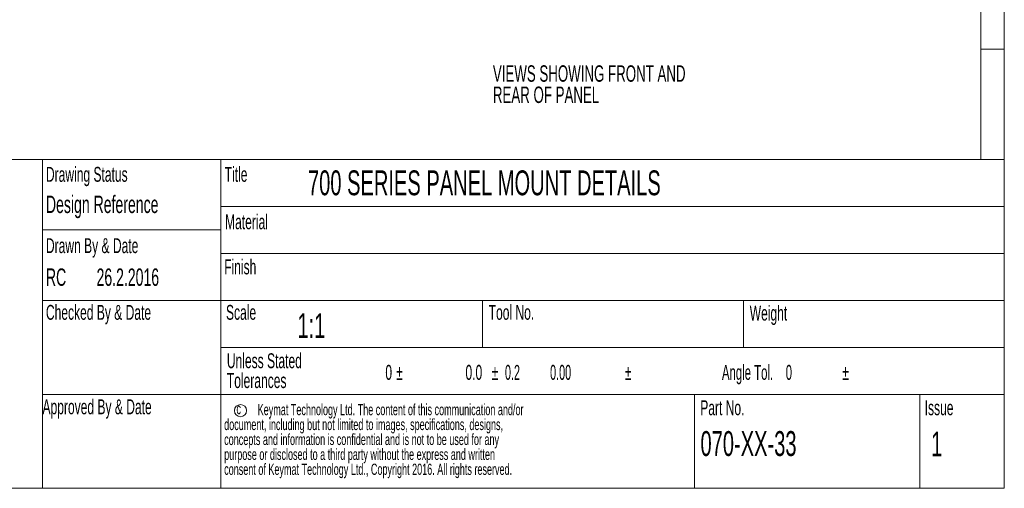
# Paper-space layout 'Sheet6' of a CAD drawing. Header units: millimetres. Extents: x 5 to 415, y 5 to 292.
# Tile 2 of 7: x 205 to 415, y 5 to 105. Entities that reach past the tile are written whole.
import ezdxf

# ---------------------------------------------------------------- set-up
doc = ezdxf.new("R2010")
doc.units = ezdxf.units.MM
doc.styles.add('SLDTEXTSTYLE0', font='TXT', dxfattribs={"width": 0.605})
doc.styles.add('SLDTEXTSTYLE2', font='TXT', dxfattribs={"width": 0.567742})
doc.styles.add('SLDTEXTSTYLE3', font='TXT', dxfattribs={"width": 0.57})
doc.styles.add('SLDTEXTSTYLE5', font='TXT', dxfattribs={"width": 0.543235})

# ---------------------------------------------------------------- blocks, each defined once
blk = doc.blocks.new('SW_NOTE_29')
at = {"color": 0, "linetype": 'Continuous', "lineweight": 0, "char_height": 3.5, "attachment_point": 1, "style": 'SLDTEXTSTYLE0'}
for s, insert in [('VIEWS SHOWING FRONT AND', (0, 4.5)), ('REAR OF PANEL', (0, -0.02))]:
    blk.add_mtext(s, dxfattribs=dict(at, insert=insert))
blk = doc.blocks.new('SW_NOTE_30')
at = {"color": 0, "linetype": 'Continuous', "lineweight": 0, "attachment_point": 1}
for s, insert, char_height, style in [('Storm Interface', (0, 3.4), 2.6458, 'SLDTEXTSTYLE0'), ('14 Bentinck Court', (0, -0.13), 2.6458, 'SLDTEXTSTYLE0'), ('Bentinck Road', (0, -3.66), 2.6458, 'SLDTEXTSTYLE0'), ('West Drayton', (0, -7.18), 2.6458, 'SLDTEXTSTYLE0'), ('Middlesex', (0, -10.71), 2.646, 'SLDTEXTSTYLE0'), ('UB7 7RQ. England', (0, -14.24), 2.6458, 'SLDTEXTSTYLE0'), ('tel:        +44 (0) 1895 431421', (0, -21.29), 2.6458, 'SLDTEXTSTYLE2'), ('fax:       +44 (0) 1895 431132', (0, -24.82), 2.6458, 'SLDTEXTSTYLE3'), ('email:sales@storm-interface.com', (0, -28.35), 2.6458, 'SLDTEXTSTYLE0'), ('website:www.storm-interface.com', (0, -31.88), 2.6458, 'SLDTEXTSTYLE0')]:
    blk.add_mtext(s, dxfattribs=dict(at, insert=insert, char_height=char_height, style=style))
blk = doc.blocks.new('SW_NOTE_31')
at = {"color": 0, "linetype": 'Continuous', "lineweight": 0, "char_height": 3.175, "attachment_point": 1, "style": 'SLDTEXTSTYLE0'}
for s, insert in [('Unless Stated', (0, 4.08)), ('Tolerances', (0, -0.15))]:
    blk.add_mtext(s, dxfattribs=dict(at, insert=insert))
blk = doc.blocks.new('SW_NOTE_32')
at = {"color": 0, "linetype": 'Continuous', "lineweight": 0, "attachment_point": 1}
for s, insert, char_height, style in [('%%p', (2.32, 4.08), 3.175, 'SLDTEXTSTYLE0'), ('%%p', (22.65, 4.08), 3.175, 'SLDTEXTSTYLE0'), ('%%p', (51.04, 4.08), 3.175, 'SLDTEXTSTYLE0'), ('Angle Tol.    0', (71.74, 4.08), 3.175, 'SLDTEXTSTYLE3'), ('%%p', (97.38, 4.08), 3.175, 'SLDTEXTSTYLE0'), ('0', (0, 4.08), 3.17, 'SLDTEXTSTYLE0'), ('0.0', (17.07, 4.08), 3.175, 'SLDTEXTSTYLE0'), ('0.2          0.00', (25.49, 4.08), 3.175, 'SLDTEXTSTYLE5')]:
    blk.add_mtext(s, dxfattribs=dict(at, insert=insert, char_height=char_height, style=style))
blk = doc.blocks.new('SW_NOTE_33')
at = {"color": 0, "linetype": 'Continuous', "lineweight": 0, "char_height": 2.3813, "attachment_point": 1, "style": 'SLDTEXTSTYLE0'}
for s, insert in [('Keymat Technology Ltd. The content of this communication and/or', (7.14, 3.06)), ('document, including but not limited to images, specifications, designs,', (0, -0.11)), ('concepts and information is confidential and is not to be used for any', (0, -3.29)), ('purpose or disclosed to a third party without the express and written', (0, -6.46)), ('consent of Keymat Technology Ltd., Copyright 2016. All rights reserved.', (0, -9.64))]:
    blk.add_mtext(s, dxfattribs=dict(at, insert=insert))

psp = doc.layouts.new('Sheet6')

# ---------------------------------------------------------------- linework, layer by layer
at = {"color": 7, "linetype": 'Continuous', "lineweight": 0}
for p, q in [((415, 5), (415, 292)), ((410, 287), (410, 75)), ((410, 98.5), (415, 98.5)), ((415, 75), (155, 75)), ((210, 75), (210, 5)), ((248, 75), (248, 5)), ((248, 65), (415, 65)), ((210, 60), (248, 60)), ((248, 55), (415, 55)), ((210, 45), (415, 45)), ((303.8, 45), (303.8, 35)), ((359.4, 45), (359.4, 35)), ((248, 35), (415, 35)), ((210, 25), (248, 25)), ((248, 25), (415, 25)), ((349, 25), (349, 5)), ((397, 25), (397, 5)), ((5, 5), (415, 5))]:
    psp.add_line(p, q, dxfattribs=at)
at = {"color": 7, "linetype": 'Continuous', "lineweight": 15}
psp.add_circle((252.22, 21.53), 1.3, dxfattribs=at)

# ---------------------------------------------------------------- block references
at = {"color": 7, "linetype": 'Continuous', "lineweight": 0}
for name, p in [('SW_NOTE_29', (306.01, 90.54)), ('SW_NOTE_30', (156.73, 44.97)), ('SW_NOTE_31', (249.31, 29.66)), ('SW_NOTE_32', (283.09, 27.18)), ('SW_NOTE_33', (248.74, 19.88))]:
    psp.add_blockref(name, p, dxfattribs=at)

# ---------------------------------------------------------------- texts
at = {"color": 7, "linetype": 'Continuous', "lineweight": 0, "attachment_point": 1, "style": 'SLDTEXTSTYLE0'}
for s, insert, char_height in [('KEYPAD IS DESIGNED TO BE SECURED WITH 4 x M3 LOCKNUTS, WASHERS AND CLAMP BRACKETS.', (27.2, 95.69), 3.7042), ('Drawing Status', (210.75, 73.42), 3.175), ('Title', (248.85, 73.42), 3.175), ('700 SERIES PANEL MOUNT DETAILS', (266.6, 72.67), 5.2917), ('Design Reference', (210.75, 67.3), 3.7042), ('Material', (248.93, 63.32), 3.175), ('Drawn By & Date', (210.75, 58.24), 3.175), ('Finish', (248.74, 53.72), 3.175), ('RC', (210.75, 51.8), 3.704), ('26.2.2016', (221.54, 51.8), 3.704), ('Checked By & Date', (210.75, 44.04), 3.175), ('Scale', (249.13, 44.04), 3.175), ('Tool No.', (305.11, 44.04), 3.175), ('Weight', (360.74, 43.88), 3.175), ('1:1', (264.36, 42.27), 5.292), ('Approved By & Date', (210.02, 23.93), 3.175), ('Part No.', (350.2, 23.73), 3.175), ('Issue', (398.03, 23.73), 3.175), ('c', (251.35, 23.15), 2.38), ('070-XX-33', (350.25, 17.17), 5.292), ('1', (399.41, 17.07), 5.29)]:
    psp.add_mtext(s, dxfattribs=dict(at, insert=insert, char_height=char_height))

doc.saveas('drawing.dxf')
